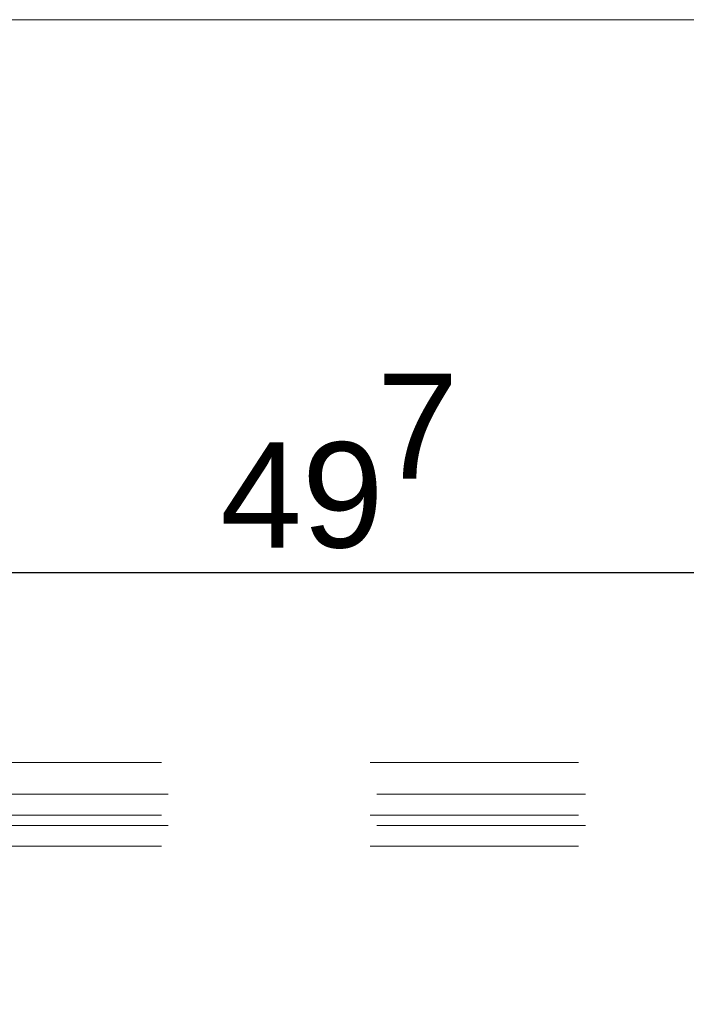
# Model space of a CAD drawing. Header units: metres. Extents: x 69 to 122.5, y -21.4 to -4.6.
# Tile 46 of 250: x 72.402 to 72.722, y -17.824 to -17.352. Entities that reach past the tile are written whole.
import ezdxf

# ---------------------------------------------------------------- set-up
doc = ezdxf.new("R2010")
doc.units = ezdxf.units.M
doc.header["$LTSCALE"] = 0.02
doc.linetypes.add('gestrichelt - 01', pattern=[2, 1, -1])
doc.layers.add('014_Fassadenarbeiten-000 Aufsicht Betonfertigteile', color=7, linetype='Continuous', lineweight=9, true_color=0xc0c0c0)
doc.layers.add('030_Sonnenschutzarbeiten-außen', color=7, linetype='Continuous', lineweight=5)
doc.layers.add('032_Metallarbeiten-Bemassung 1_20', color=7, linetype='Continuous', lineweight=9)
doc.styles.add('Arial', font='arial.ttf')

msp = doc.modelspace()

# ---------------------------------------------------------------- linework, layer by layer
at = {"layer": '014_Fassadenarbeiten-000 Aufsicht Betonfertigteile', "color": 252, "lineweight": 18, "true_color": 0x888888}
msp.add_lwpolyline([(74.82, -17.83844), (72.12, -17.83844), (72.12, -17.35244), (74.82, -17.35244)], close=True, dxfattribs=at)
at = {"layer": '030_Sonnenschutzarbeiten-außen', "color": 8, "linetype": 'gestrichelt - 01', "lineweight": 5, "true_color": 0x808080}
for p, q in [((73.47, -17.70844), (72.1559, -17.70844)), ((72.1733, -17.72354), (73.47, -17.72354)), ((73.47, -17.73354), (72.1733, -17.73354)), ((72.1733, -17.73854), (73.47, -17.73854)), ((73.47, -17.74854), (72.1733, -17.74854))]:
    msp.add_line(p, q, dxfattribs=at)
at = {"layer": '032_Metallarbeiten-Bemassung 1_20', "color": 0, "lineweight": -2}
msp.add_line((72.75785, -17.61751), (72.35039, -17.61751), dxfattribs=at)

# ---------------------------------------------------------------- texts
at = {"layer": '032_Metallarbeiten-Bemassung 1_20', "color": 0, "lineweight": 13, "attachment_point": 7, "style": 'Arial'}
for s, insert, char_height in [('7', (72.5732, -17.57245), 0.05044), ('49', (72.49816, -17.60608), 0.050436)]:
    msp.add_mtext(s, dxfattribs=dict(at, insert=insert, char_height=char_height))

doc.saveas('drawing.dxf')
